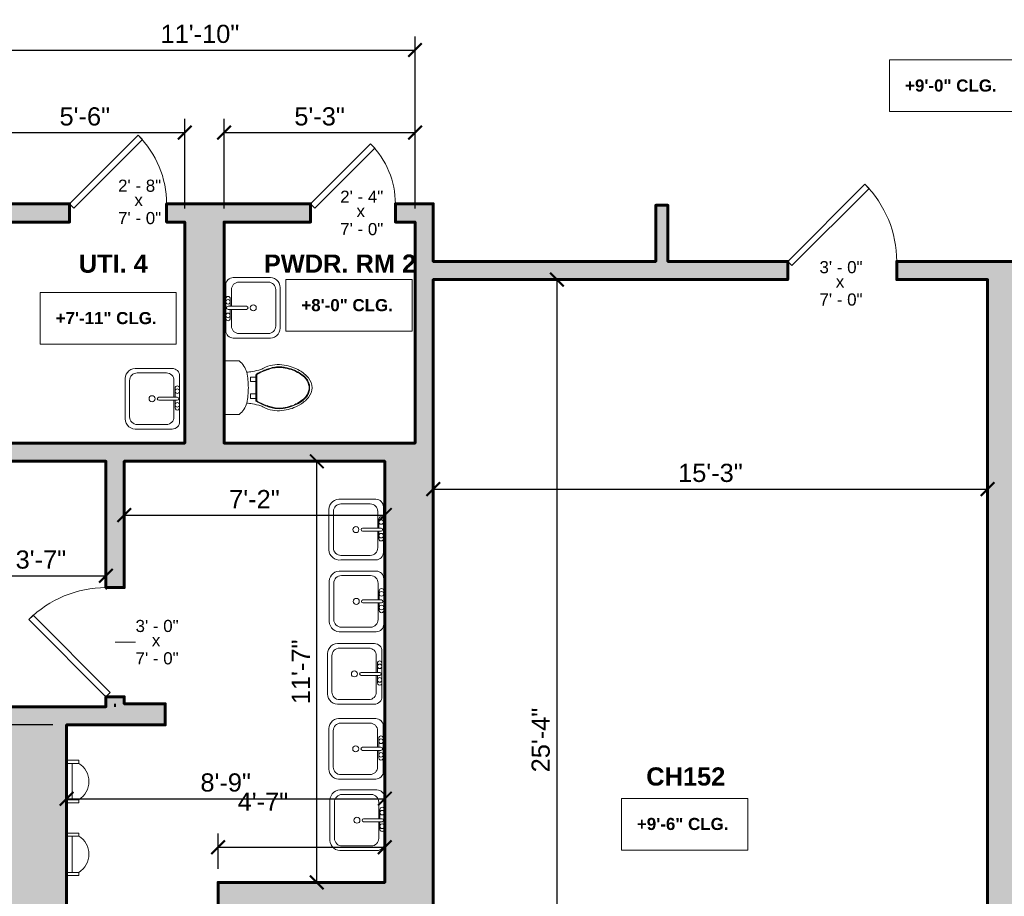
# Model space of a CAD drawing. Header units: inches. Extents: x -2078 to 109126, y -964 to 6385.
# Tile 155 of 256: x 25707 to 26032, y 3966 to 4256. Entities that reach past the tile are written whole.
import ezdxf

# ---------------------------------------------------------------- set-up
doc = ezdxf.new("R2010")
doc.units = ezdxf.units.IN
doc.header["$MEASUREMENT"] = 0
for name, color, linetype, lineweight in [('A-ANNO', 2, 'Continuous', 5), ('A-ANNO-DIMS', 1, 'Continuous', 9), ('A-DOOR', 1, 'Continuous', 18), ('A-FIXT', 150, 'Continuous', 9), ('A-FLOR', 6, 'Continuous', 18), ('A-WALL', 3, 'Continuous', 40)]:
    doc.layers.add(name, color=color, linetype=linetype, lineweight=lineweight)
doc.layers.add('A-HATCH', color=9, linetype='Continuous')
doc.styles.add('Arial_1', font='arial.ttf', dxfattribs={"height": 0.0625})
doc.styles.add('Arial_2', font='arial.ttf', dxfattribs={"height": 3})
doc.styles.add('Arial_B', font='arialbd.ttf', dxfattribs={"height": 4.5})
doc.styles.add('Arial_B_1', font='arialbd.ttf', dxfattribs={"height": 3})
doc.styles.add('JC', font='arial.ttf', dxfattribs={"height": 0.125})
doc.dimstyles.new('JC-DIMS', dxfattribs={"dimtxt": 0.125, "dimasz": 0.09375, "dimexe": 0.09375, "dimexo": 0.09375, "dimgap": 0.046875, "dimtad": 1, "dimdec": 1, "dimzin": 0, "dimdsep": 46, "dimlunit": 4, "dimtxsty": 'JC', "dimblk": 'ARCHTICK', "dimcen": 0.09, "dimclrd": 1, "dimclre": 1, "dimclrt": 256, "dimadec": 0, "dimazin": 0, "dimtfac": 1, "dimtdec": 1, "dimtofl": 0, "dimtmove": 1, "dimatfit": 3, "dimfxl": 1, "dimtolj": 1, "dimtzin": 0, "dimarcsym": 0})

# ---------------------------------------------------------------- blocks, each defined once
blk = doc.blocks.new('JC_DOOR_SINGLE PANEL - SINGLE DOOR-1525218-3RD FL')
at = {"layer": 'A-DOOR', "lineweight": 30}
for p, q in [((-8.04, -24.21), (14.59, -1.59)), ((16, -3), (-6.63, -25.63)), ((14.59, -1.59), (16, -3)), ((-6.63, -25.63), (-8.04, -24.21))]:
    blk.add_line(p, q, dxfattribs=at)
at = {"layer": 'A-DOOR', "lineweight": 9}
blk.add_arc((16, -3), 32, 180, 225, dxfattribs=at)
blk = doc.blocks.new('JC_DOOR_SINGLE PANEL - SINGLE DOOR-1551130-3RD FL')
at = {"layer": 'A-DOOR', "lineweight": 30}
for p, q in [((-7.21, -21.38), (12.59, -1.59)), ((14, -3), (-5.8, -22.8)), ((12.59, -1.59), (14, -3)), ((-5.8, -22.8), (-7.21, -21.38))]:
    blk.add_line(p, q, dxfattribs=at)
at = {"layer": 'A-DOOR', "lineweight": 9}
blk.add_arc((14, -3), 28, 180, 225, dxfattribs=at)
blk = doc.blocks.new('JC_DOOR_SINGLE PANEL - SINGLE DOOR-1525208-3RD FL')
at = {"layer": 'A-DOOR', "lineweight": 30}
for p, q in [((-8.87, -27.04), (16.59, -1.59)), ((18, -3), (-7.46, -28.46)), ((16.59, -1.59), (18, -3)), ((-7.46, -28.46), (-8.87, -27.04))]:
    blk.add_line(p, q, dxfattribs=at)
at = {"layer": 'A-DOOR', "lineweight": 9}
blk.add_arc((18, -3), 36, 180, 225, dxfattribs=at)
blk = doc.blocks.new('JC_VANITY SINK - VANITY SINK-1366814-3RD FL')
at = {"layer": 'A-FIXT'}
for p, q in [((8.12, 7.09), (-6.88, 7.09)), ((3.62, 7.09), (-2.88, 7.09)), ((-9.38, 4.59), (-9.38, -6.91)), ((0.12, 5.22), (-5.38, 5.22)), ((-2.88, 5.59), (0.12, 5.59)), ((0.12, 6.33), (0.12, 0.22)), ((1.12, 6.33), (1.12, 0.22)), ((1.12, 5.59), (3.62, 5.59)), ((6.62, 5.22), (1.12, 5.22)), ((10.62, -6.91), (10.62, 4.59)), ((-7.88, 2.72), (-7.88, -6.91)), ((9.12, -6.91), (9.12, 2.72)), ((-5.38, -9.41), (6.62, -9.41)), ((-6.06, -10.91), (7.3, -10.91))]:
    blk.add_line(p, q, dxfattribs=at)
for centre, radius, start, end in [((-6.88, 4.59), 2.5, 90, 180), ((-2.88, 6.34), 0.75, 90, 270), ((-1.88, 6.34), 0.75, 360, 180), ((0.62, 6.33), 0.5, 360, 180), ((2.62, 6.34), 0.75, 360, 180), ((3.62, 6.34), 0.75, 270, 90), ((8.12, 4.59), 2.5, 360, 90), ((-5.38, 2.72), 2.5, 90, 180), ((-1.88, 6.34), 0.75, 180, 0), ((2.62, 6.34), 0.75, 180, 360), ((6.62, 2.72), 2.5, 0, 90), ((0.62, 0.22), 0.5, 180, 0), ((0.62, -2), 1, 360, 180), ((0.62, -2), 1, 180, 0), ((-5.91, -7.4), 3.51, 171.8503, 267.5498), ((-5.38, -6.91), 2.5, 180, 270), ((6.62, -6.91), 2.5, 270, 0), ((7.15, -7.4), 3.51, 272.4502, 8.1497)]:
    blk.add_arc(centre, radius, start, end, dxfattribs=at)
blk = doc.blocks.new('M_Urinal-Wall-3D - M_Urinal-Wall-3D-1680492-3RD FL')
at = {"layer": 'A-FIXT'}
for p, q in [((-10.29, 22), (-11.29, 22)), ((-11.29, 22), (-11.29, 18)), ((-10.29, 22), (-10.29, 18)), ((-10.29, 19.85), (-10.29, 18)), ((1.71, 19.85), (-10.29, 19.85)), ((2.73, 22), (1.71, 22)), ((1.71, 22), (1.71, 18)), ((1.71, 18), (1.71, 19.85)), ((2.73, 18), (2.73, 22))]:
    blk.add_line(p, q, dxfattribs=at)
blk.add_arc((-4.29, 18.39), 7, 31.0027, 148.9973, dxfattribs=at)
blk = doc.blocks.new('BEST_Toilet-Floor_Mount-KOHLER-Cimarron-K-5310 - Not A Type-See Type Catalog-832360-3RD FL')
at = {"layer": 'A-FIXT'}
for p, q in [((-8.81, -1), (-8.81, -5.97)), ((8.81, -5.97), (8.81, -1)), ((-3.52, -9.7), (-1.99, -9.7)), ((-3.52, -9.7), (-3.52, -11.48)), ((-1.99, -11.48), (-1.99, -9.7)), ((1.99, -9.7), (3.52, -9.7)), ((1.99, -9.7), (1.99, -11.48)), ((3.52, -11.48), (3.52, -9.7)), ((4.25, -11.48), (-4.3, -11.48)), ((4.25, -11.78), (-4.3, -11.78))]:
    blk.add_line(p, q, dxfattribs=at)
for centre, radius, start, end in [((-3.19, -1.64), 7.1, 217.5906, 254.5518), ((3.19, -1.64), 7.1, 285.4482, 322.4094), ((-23.44, -6.86), 18.43, 349.205, 354.9347), ((0.79, 24.01), 33.02, 259.7563, 268.6223), ((-0.79, 24.01), 33.02, 271.3777, 280.2437), ((23.44, -6.86), 18.43, 185.0653, 190.795), ((-51.02, -1.6), 46.51, 345.6648, 349.205), ((-4.3, -11.77), 0.299, 90, 175.6962), ((4.25, -11.77), 0.299, 4.3025, 90), ((51.02, -1.6), 46.51, 190.795, 194.3352), ((3.26, -18.83), 10.9, 157.4214, 190.5786), ((-3.34, -16.09), 3.75, 141.6816, 157.4214), ((-7.65, -12.68), 1.75, 321.6816, 345.6648), ((7.65, -12.68), 1.75, 194.3352, 218.3184), ((3.34, -16.09), 3.75, 22.5786, 38.3184), ((-3.26, -18.83), 10.9, 349.4214, 22.5786), ((6.84, -18.72), 14.45, 188.417, 209.583), ((-6.84, -18.72), 14.45, 330.417, 351.583), ((3.58, -20.57), 10.69, 209.583, 230.417), ((-3.58, -20.57), 10.69, 309.583, 330.417), ((0.06, -24.83), 5.17, 230.417, 269.359), ((-0.06, -24.83), 5.17, 270.641, 309.583)]:
    blk.add_arc(centre, radius, start, end, dxfattribs=at)
for centre, major_axis, ratio, start_param, end_param in [((14.76, -22.69), (-6.72, 21.01), 0.99726, 0.748253, 0.914402), ((-4.29, -11.92), (-0.144, 0), 0.998055, 4.719691, 5.772222), ((4.25, -11.92), (0.144, 0), 0.99807, 0.508647, 1.561187), ((-14.8, -22.7), (5.52, 21.36), 0.996876, 5.312572, 5.478562), ((10.53, -21.15), (-5.73, 16.58), 0.997479, 0.891055, 0.994325), ((-10.58, -21.15), (5.42, 16.69), 0.997344, 5.270344, 5.373801), ((2.53, -19.12), (-5.56, 7.41), 0.998758, 0.685563, 1.075947), ((-2.58, -19.12), (5.48, 7.47), 0.998725, 5.196526, 5.58692), ((10.16, -17.99), (-7.42, 15.32), 0.996871, 1.268614, 1.423842), ((-10.22, -17.99), (7.53, 15.27), 0.997058, 4.86643, 5.021783), ((5.05, -19.56), (-6.32, 9.77), 0.999003, 1.302763, 1.707421), ((-5.1, -19.56), (6.48, 9.66), 0.999368, 4.593631, 4.996279), ((5.41, -19.26), (-8.84, 8.28), 0.998783, 1.463765, 1.511024), ((-5.46, -19.26), (8.86, 8.26), 0.998854, 4.77451, 4.823535)]:
    blk.add_ellipse(centre, major_axis=major_axis, ratio=ratio, start_param=start_param, end_param=end_param, dxfattribs=at)
for points in [[(-4.59, -11.75), (-4.9, -12.29), (-5.45, -13.39), (-5.92, -14.53), (-6.13, -15.11)], [(6.08, -15.1), (5.87, -14.53), (5.4, -13.39), (4.85, -12.29), (4.54, -11.75)], [(-6.13, -15.11), (-6.23, -15.4), (-6.42, -15.97), (-6.59, -16.56), (-6.66, -16.86)], [(6.61, -16.86), (6.54, -16.56), (6.37, -15.97), (6.18, -15.39), (6.08, -15.1)], [(-6.66, -16.86), (-6.81, -17.46), (-6.98, -18.68), (-6.92, -19.92), (-6.82, -20.53)], [(6.78, -20.53), (6.87, -19.92), (6.93, -18.68), (6.76, -17.46), (6.61, -16.86)], [(-6.82, -20.53), (-6.76, -20.97), (-6.59, -21.84), (-6.36, -22.7), (-6.22, -23.13)], [(6.17, -23.13), (6.31, -22.7), (6.54, -21.84), (6.71, -20.97), (6.78, -20.53)], [(-6.22, -23.13), (-5.98, -23.89), (-5.35, -25.36), (-4.43, -26.68), (-3.91, -27.28)], [(3.87, -27.26), (4.39, -26.66), (5.3, -25.35), (5.93, -23.89), (6.17, -23.13)], [(-3.91, -27.28), (-3.84, -27.35), (-3.72, -27.5), (-3.59, -27.64), (-3.52, -27.71)]]:
    blk.add_open_spline(points, degree=3, dxfattribs=at)
for points, knots in [([(-3.51, -27.71), (-3.33, -27.9), (-2.95, -28.25), (-2.07, -28.82), (-0.94, -29.2), (0.37, -29.25), (1.33, -29.05), (2.06, -28.75), (2.57, -28.47), (3.05, -28.12), (3.33, -27.86), (3.47, -27.71)], [0, 0, 0, 0, 0.1, 0.2, 0.4, 0.55, 0.7, 0.775, 0.85, 0.925, 1, 1, 1, 1]), ([(-3.37, -27.58), (-3.2, -27.76), (-2.83, -28.09), (-2.19, -28.5), (-1.5, -28.79), (-0.53, -29.04), (0.73, -29.04), (1.93, -28.63), (2.78, -28.09), (3.15, -27.76), (3.32, -27.58)], [0, 0, 0, 0, 0.1, 0.2, 0.3, 0.4, 0.6, 0.8, 0.9, 1, 1, 1, 1]), ([(3.47, -27.71), (3.53, -27.64), (3.67, -27.49), (3.8, -27.34), (3.87, -27.26)], [-1.50814179, -1.50814179, -1.50814179, -1.50814179, -1.48416303, -1.45965057, -1.45965057, -1.45965057, -1.45965057])]:
    blk.add_open_spline(points, degree=3, knots=knots, dxfattribs=at)
blk = doc.blocks.new('_ArchTick')
at = {"color": 0, "linetype": 'ByBlock', "const_width": 0.15}
blk.add_lwpolyline([(-0.5, -0.5), (0.5, 0.5)], dxfattribs=at)
blk = doc.blocks.new('*D819')
at = {"layer": 'A-ANNO-DIMS', "color": 1, "lineweight": -2, "transparency": 16777216}
for p, q in [((25843.33, 4102.01), (25843.33, 4096.36)), ((26026.32, 4102.01), (26026.32, 4096.36)), ((25843.33, 4100.86), (26026.32, 4100.86))]:
    blk.add_line(p, q, dxfattribs=at)
at = {"layer": 'Defpoints', "color": 0, "transparency": 16777216}
for p in [(25843.33, 4106.51), (26026.32, 4106.51), (26026.32, 4100.86)]:
    blk.add_point(p, dxfattribs=at)
at = {"layer": 'A-ANNO-DIMS', "color": 1, "lineweight": -2, "transparency": 16777216, "xscale": 4.5, "yscale": 4.5, "zscale": 4.5, "rotation": 180}
blk.add_blockref('_ArchTick', (25843.33, 4100.86), dxfattribs=at)
at = {"layer": 'A-ANNO-DIMS', "color": 1, "lineweight": -2, "transparency": 16777216, "xscale": 4.5, "yscale": 4.5, "zscale": 4.5}
blk.add_blockref('_ArchTick', (26026.32, 4100.86), dxfattribs=at)
at = {"layer": 'A-ANNO-DIMS', "transparency": 16777216, "insert": (25934.82, 4106.17), "char_height": 6, "width": 0.4874, "attachment_point": 5, "style": 'JC'}
blk.add_mtext('\\A1;15\'-3"', dxfattribs=at)
blk = doc.blocks.new('*D825')
at = {"layer": 'A-ANNO-DIMS', "color": 1, "lineweight": -2, "transparency": 16777216}
for p, q in [((25741.33, 4093.45), (25741.33, 4087.79)), ((25741.33, 4092.29), (25827.33, 4092.29)), ((25827.33, 4093.45), (25827.33, 4087.79))]:
    blk.add_line(p, q, dxfattribs=at)
at = {"layer": 'Defpoints', "color": 0, "transparency": 16777216}
for p in [(25741.33, 4097.95), (25827.33, 4097.95), (25827.33, 4092.29)]:
    blk.add_point(p, dxfattribs=at)
at = {"layer": 'A-ANNO-DIMS', "color": 1, "lineweight": -2, "transparency": 16777216, "xscale": 4.5, "yscale": 4.5, "zscale": 4.5, "rotation": 180}
blk.add_blockref('_ArchTick', (25741.33, 4092.29), dxfattribs=at)
at = {"layer": 'A-ANNO-DIMS', "color": 1, "lineweight": -2, "transparency": 16777216, "xscale": 4.5, "yscale": 4.5, "zscale": 4.5}
blk.add_blockref('_ArchTick', (25827.33, 4092.29), dxfattribs=at)
at = {"layer": 'A-ANNO-DIMS', "transparency": 16777216, "insert": (25784.33, 4097.55), "char_height": 6, "width": 0.4008, "attachment_point": 5, "style": 'JC'}
blk.add_mtext('\\A1;7\'-2"', dxfattribs=at)
blk = doc.blocks.new('*D827')
at = {"layer": 'A-ANNO-DIMS', "color": 1, "lineweight": -2, "transparency": 16777216}
for p, q in [((25722.33, 3999.81), (25722.33, 3994.15)), ((25722.33, 3998.65), (25827.33, 3998.65)), ((25827.33, 3999.81), (25827.33, 3994.15))]:
    blk.add_line(p, q, dxfattribs=at)
at = {"layer": 'Defpoints', "color": 0, "transparency": 16777216}
for p in [(25722.33, 4004.31), (25827.33, 4004.31), (25827.33, 3998.65)]:
    blk.add_point(p, dxfattribs=at)
at = {"layer": 'A-ANNO-DIMS', "color": 1, "lineweight": -2, "transparency": 16777216, "xscale": 4.5, "yscale": 4.5, "zscale": 4.5, "rotation": 180}
blk.add_blockref('_ArchTick', (25722.33, 3998.65), dxfattribs=at)
at = {"layer": 'A-ANNO-DIMS', "color": 1, "lineweight": -2, "transparency": 16777216, "xscale": 4.5, "yscale": 4.5, "zscale": 4.5}
blk.add_blockref('_ArchTick', (25827.33, 3998.65), dxfattribs=at)
at = {"layer": 'A-ANNO-DIMS', "transparency": 16777216, "insert": (25774.83, 4003.97), "char_height": 6, "width": 0.4008, "attachment_point": 5, "style": 'JC'}
blk.add_mtext('\\A1;8\'-9"', dxfattribs=at)
blk = doc.blocks.new('*D709')
at = {"layer": 'A-ANNO-DIMS', "color": 1, "lineweight": -2, "transparency": 16777216}
for p, q in [((25885.3, 4170.02), (25879.64, 4170.02)), ((25884.14, 4170.02), (25884.14, 3866.02)), ((25885.3, 3866.02), (25879.64, 3866.02))]:
    blk.add_line(p, q, dxfattribs=at)
at = {"layer": 'Defpoints', "color": 0, "transparency": 16777216}
for p in [(25889.8, 4170.02), (25884.14, 3866.02), (25889.8, 3866.02)]:
    blk.add_point(p, dxfattribs=at)
at = {"layer": 'A-ANNO-DIMS', "color": 1, "lineweight": -2, "transparency": 16777216, "xscale": 4.5, "yscale": 4.5, "zscale": 4.5}
for p, rotation in [((25884.14, 4170.02), 90), ((25884.14, 3866.02), 270)]:
    blk.add_blockref('_ArchTick', p, dxfattribs=dict(at, rotation=rotation))
at = {"layer": 'A-ANNO-DIMS', "transparency": 16777216, "insert": (25878.82, 4018.02), "char_height": 6, "width": 0.4874, "attachment_point": 5, "rotation": 90, "style": 'JC'}
blk.add_mtext('\\A1;25\'-4"', dxfattribs=at)
blk = doc.blocks.new('*D713')
at = {"layer": 'A-ANNO-DIMS', "color": 1, "lineweight": -2, "transparency": 16777216}
for p, q in [((25803.74, 4110.02), (25809.4, 4110.02)), ((25804.9, 3971.02), (25804.9, 4110.02)), ((25803.74, 3971.02), (25809.4, 3971.02))]:
    blk.add_line(p, q, dxfattribs=at)
at = {"layer": 'Defpoints', "color": 0, "transparency": 16777216}
for p in [(25799.24, 4110.02), (25804.9, 4110.02), (25799.24, 3971.02)]:
    blk.add_point(p, dxfattribs=at)
at = {"layer": 'A-ANNO-DIMS', "color": 1, "lineweight": -2, "transparency": 16777216, "xscale": 4.5, "yscale": 4.5, "zscale": 4.5}
for p, rotation in [((25804.9, 4110.02), 90), ((25804.9, 3971.02), 270)]:
    blk.add_blockref('_ArchTick', p, dxfattribs=dict(at, rotation=rotation))
at = {"layer": 'A-ANNO-DIMS', "transparency": 16777216, "insert": (25799.64, 4040.52), "char_height": 6, "width": 0.4874, "attachment_point": 5, "rotation": 90, "style": 'JC'}
blk.add_mtext('\\A1;11\'-7"', dxfattribs=at)
blk = doc.blocks.new('*D717')
at = {"layer": 'A-ANNO-DIMS', "color": 1, "lineweight": -2, "transparency": 16777216}
for p, q in [((25774.33, 4193.52), (25774.33, 4223.04)), ((25837.33, 4193.52), (25837.33, 4223.04)), ((25774.33, 4218.54), (25837.33, 4218.54))]:
    blk.add_line(p, q, dxfattribs=at)
at = {"layer": 'Defpoints', "color": 0, "transparency": 16777216}
for p in [(25837.33, 4218.54), (25774.33, 4189.02), (25837.33, 4189.02)]:
    blk.add_point(p, dxfattribs=at)
at = {"layer": 'A-ANNO-DIMS', "color": 1, "lineweight": -2, "transparency": 16777216, "xscale": 4.5, "yscale": 4.5, "zscale": 4.5, "rotation": 180}
blk.add_blockref('_ArchTick', (25774.33, 4218.54), dxfattribs=at)
at = {"layer": 'A-ANNO-DIMS', "color": 1, "lineweight": -2, "transparency": 16777216, "xscale": 4.5, "yscale": 4.5, "zscale": 4.5}
blk.add_blockref('_ArchTick', (25837.33, 4218.54), dxfattribs=at)
at = {"layer": 'A-ANNO-DIMS', "transparency": 16777216, "insert": (25805.83, 4223.85), "char_height": 6, "width": 0.4008, "attachment_point": 5, "style": 'JC'}
blk.add_mtext('\\A1;5\'-3"', dxfattribs=at)
blk = doc.blocks.new('*D719')
at = {"layer": 'A-ANNO-DIMS', "color": 1, "lineweight": -2, "transparency": 16777216}
for p, q in [((25695.33, 4193.52), (25695.33, 4223.04)), ((25761.33, 4193.52), (25761.33, 4223.04)), ((25695.33, 4218.54), (25761.33, 4218.54))]:
    blk.add_line(p, q, dxfattribs=at)
at = {"layer": 'Defpoints', "color": 0, "transparency": 16777216}
for p in [(25761.33, 4218.54), (25695.33, 4189.02), (25761.33, 4189.02)]:
    blk.add_point(p, dxfattribs=at)
at = {"layer": 'A-ANNO-DIMS', "color": 1, "lineweight": -2, "transparency": 16777216, "xscale": 4.5, "yscale": 4.5, "zscale": 4.5, "rotation": 180}
blk.add_blockref('_ArchTick', (25695.33, 4218.54), dxfattribs=at)
at = {"layer": 'A-ANNO-DIMS', "color": 1, "lineweight": -2, "transparency": 16777216, "xscale": 4.5, "yscale": 4.5, "zscale": 4.5}
blk.add_blockref('_ArchTick', (25761.33, 4218.54), dxfattribs=at)
at = {"layer": 'A-ANNO-DIMS', "transparency": 16777216, "insert": (25728.33, 4223.85), "char_height": 6, "width": 0.4008, "attachment_point": 5, "style": 'JC'}
blk.add_mtext('\\A1;5\'-6"', dxfattribs=at)
blk = doc.blocks.new('*D721')
at = {"layer": 'A-ANNO-DIMS', "color": 1, "lineweight": -2, "transparency": 16777216}
for p, q in [((25695.33, 4193.52), (25695.33, 4250.28)), ((25837.33, 4193.52), (25837.33, 4250.28)), ((25695.33, 4245.78), (25837.33, 4245.78))]:
    blk.add_line(p, q, dxfattribs=at)
at = {"layer": 'Defpoints', "color": 0, "transparency": 16777216}
for p in [(25837.33, 4245.78), (25695.33, 4189.02), (25837.33, 4189.02)]:
    blk.add_point(p, dxfattribs=at)
at = {"layer": 'A-ANNO-DIMS', "color": 1, "lineweight": -2, "transparency": 16777216, "xscale": 4.5, "yscale": 4.5, "zscale": 4.5, "rotation": 180}
blk.add_blockref('_ArchTick', (25695.33, 4245.78), dxfattribs=at)
at = {"layer": 'A-ANNO-DIMS', "color": 1, "lineweight": -2, "transparency": 16777216, "xscale": 4.5, "yscale": 4.5, "zscale": 4.5}
blk.add_blockref('_ArchTick', (25837.33, 4245.78), dxfattribs=at)
at = {"layer": 'A-ANNO-DIMS', "transparency": 16777216, "insert": (25766.33, 4251.09), "char_height": 6, "width": 0.5739, "attachment_point": 5, "style": 'JC'}
blk.add_mtext('\\A1;11\'-10"', dxfattribs=at)
blk = doc.blocks.new('*D723')
at = {"layer": 'A-ANNO-DIMS', "color": 1, "lineweight": -2, "transparency": 16777216}
for p, q in [((25692.33, 4071.52), (25692.33, 4076.75)), ((25692.33, 4072.25), (25735.33, 4072.25)), ((25735.33, 4073.4), (25735.33, 4067.75))]:
    blk.add_line(p, q, dxfattribs=at)
at = {"layer": 'Defpoints', "color": 0, "transparency": 16777216}
for p in [(25735.33, 4077.9), (25735.33, 4072.25), (25692.33, 4067.02)]:
    blk.add_point(p, dxfattribs=at)
at = {"layer": 'A-ANNO-DIMS', "color": 1, "lineweight": -2, "transparency": 16777216, "xscale": 4.5, "yscale": 4.5, "zscale": 4.5, "rotation": 180}
blk.add_blockref('_ArchTick', (25692.33, 4072.25), dxfattribs=at)
at = {"layer": 'A-ANNO-DIMS', "color": 1, "lineweight": -2, "transparency": 16777216, "xscale": 4.5, "yscale": 4.5, "zscale": 4.5}
blk.add_blockref('_ArchTick', (25735.33, 4072.25), dxfattribs=at)
at = {"layer": 'A-ANNO-DIMS', "transparency": 16777216, "insert": (25713.83, 4077.56), "char_height": 6, "width": 0.4008, "attachment_point": 5, "style": 'JC'}
blk.add_mtext('\\A1;3\'-7"', dxfattribs=at)
blk = doc.blocks.new('*D727')
at = {"layer": 'A-ANNO-DIMS', "color": 1, "lineweight": -2, "transparency": 16777216}
for p, q in [((25717.83, 4023.02), (25657.94, 4023.02)), ((25662.44, 3866.02), (25662.44, 4023.02)), ((25717.83, 3866.02), (25657.94, 3866.02))]:
    blk.add_line(p, q, dxfattribs=at)
at = {"layer": 'Defpoints', "color": 0, "transparency": 16777216}
for p in [(25662.44, 4023.02), (25722.33, 4023.02), (25722.33, 3866.02)]:
    blk.add_point(p, dxfattribs=at)
at = {"layer": 'A-ANNO-DIMS', "color": 1, "lineweight": -2, "transparency": 16777216, "xscale": 4.5, "yscale": 4.5, "zscale": 4.5}
for p, rotation in [((25662.44, 4023.02), 90), ((25662.44, 3866.02), 270)]:
    blk.add_blockref('_ArchTick', p, dxfattribs=dict(at, rotation=rotation))
at = {"layer": 'A-ANNO-DIMS', "transparency": 16777216, "insert": (25657.13, 3944.52), "char_height": 6, "width": 0.4874, "attachment_point": 5, "rotation": 90, "style": 'JC'}
blk.add_mtext('\\A1;13\'-1"', dxfattribs=at)
blk = doc.blocks.new('*D847')
at = {"layer": 'A-ANNO-DIMS', "color": 1, "lineweight": -2, "transparency": 16777216}
for p, q in [((27133.76, 4411.52), (27133.76, 3338.45)), ((25168.76, 3666.42), (25168.76, 3338.45)), ((25168.76, 3342.95), (27133.76, 3342.95))]:
    blk.add_line(p, q, dxfattribs=at)
at = {"layer": 'Defpoints', "color": 0, "transparency": 16777216}
for p in [(27133.76, 4416.02), (25168.76, 3670.92), (27133.76, 3342.95)]:
    blk.add_point(p, dxfattribs=at)
at = {"layer": 'A-ANNO-DIMS', "color": 1, "lineweight": -2, "transparency": 16777216, "xscale": 4.5, "yscale": 4.5, "zscale": 4.5, "rotation": 180}
blk.add_blockref('_ArchTick', (25168.76, 3342.95), dxfattribs=at)
at = {"layer": 'A-ANNO-DIMS', "color": 1, "lineweight": -2, "transparency": 16777216, "xscale": 4.5, "yscale": 4.5, "zscale": 4.5}
blk.add_blockref('_ArchTick', (27133.76, 3342.95), dxfattribs=at)
at = {"layer": 'A-ANNO-DIMS', "transparency": 16777216, "insert": (26151.26, 3348.27), "char_height": 6, "width": 0.5739, "attachment_point": 5, "style": 'JC'}
blk.add_mtext('\\A1;163\'-9"', dxfattribs=at)
blk = doc.blocks.new('JC- existing door Tag_quad - JC- existing door Tag_quad-839775-3RD FL')
at = {"layer": 'A-ANNO', "insert": (-0.0234, 0.0378), "char_height": 0.0625, "width": 0.0505, "attachment_point": 1, "style": 'Arial_1', "bg_fill": 2}
blk.add_mtext('x', dxfattribs=at)
blk = doc.blocks.new('*D789')
at = {"layer": 'A-ANNO-DIMS', "color": 1, "lineweight": -2, "transparency": 16777216}
for p, q in [((25772.33, 3975.52), (25772.33, 3987.15)), ((25772.33, 3982.65), (25827.33, 3982.65)), ((25827.33, 3983.81), (25827.33, 3978.15))]:
    blk.add_line(p, q, dxfattribs=at)
at = {"layer": 'Defpoints', "color": 0, "transparency": 16777216}
for p in [(25827.33, 3988.31), (25827.33, 3982.65), (25772.33, 3971.02)]:
    blk.add_point(p, dxfattribs=at)
at = {"layer": 'A-ANNO-DIMS', "color": 1, "lineweight": -2, "transparency": 16777216, "xscale": 4.5, "yscale": 4.5, "zscale": 4.5, "rotation": 180}
blk.add_blockref('_ArchTick', (25772.33, 3982.65), dxfattribs=at)
at = {"layer": 'A-ANNO-DIMS', "color": 1, "lineweight": -2, "transparency": 16777216, "xscale": 4.5, "yscale": 4.5, "zscale": 4.5}
blk.add_blockref('_ArchTick', (25827.33, 3982.65), dxfattribs=at)
at = {"layer": 'A-ANNO-DIMS', "transparency": 16777216, "insert": (25778.78, 4000.69), "char_height": 6, "width": 0.4008, "attachment_point": 1, "line_spacing_factor": 0.941778, "style": 'JC'}
blk.add_mtext('\\A1;4\'-7"', dxfattribs=at)

msp = doc.modelspace()

# ---------------------------------------------------------------- hatches: boundary and pattern name
at = {"layer": 'A-HATCH'}
h = msp.add_hatch(color=256, dxfattribs=at)
h.dxf.hatch_style = 1
h.paths.add_polyline_path([(26037.316, 4170.021), (26065.816, 4170.021), (26065.816, 4176.021), (25996.316, 4176.021), (25996.316, 4170.021), (26026.316, 4170.021), (26026.316, 3866.021), (26024.316, 3866.021), (26024.316, 3856.021), (26026.316, 3856.021), (26026.316, 3672.362), (26037.316, 3672.362), (26037.316, 3708.021), (26037.816, 3708.021), (26037.816, 3718.021), (26037.316, 3718.021)])

# ---------------------------------------------------------------- linework, layer by layer
at = {"layer": 'A-ANNO'}
msp.add_line((25738.325, 4050.331), (25745.077, 4050.331), dxfattribs=at)
at = {"layer": 'A-ANNO', "flags": 128}
for points in [[(25993.953, 4242.522), (26035.689, 4242.522), (26035.689, 4225.453), (25993.953, 4225.453)], [(25794.679, 4170.031), (25836.415, 4170.031), (25836.415, 4152.963), (25794.679, 4152.963)], [(25713.587, 4165.757), (25758.498, 4165.757), (25758.498, 4148.688), (25713.587, 4148.688)], [(25905.439, 3998.769), (25947.175, 3998.769), (25947.175, 3981.7), (25905.439, 3981.7)]]:
    msp.add_lwpolyline(points, close=True, dxfattribs=at)
at = {"layer": 'A-FLOR', "color": 7}
for p, q in [((25723.325, 4194.331), (25724.016, 4194.331)), ((25802.825, 4194.331), (25803.516, 4194.331))]:
    msp.add_line(p, q, dxfattribs=at)
at = {"layer": 'A-WALL'}
msp.add_line((25738.325, 4029.021), (25738.325, 4030.021), dxfattribs=at)
at = {"layer": 'A-WALL', "lineweight": 60}
for points in [[(25695.325, 4189.021), (25723.325, 4189.021), (25723.325, 4195.021), (25687.325, 4195.021)], [(26265.316, 3718.021), (26037.816, 3718.021), (26037.316, 3718.021), (26037.316, 4170.021), (26065.816, 4170.021), (26065.816, 4176.021), (25996.316, 4176.021), (25996.316, 4170.021), (26026.316, 4170.021), (26026.316, 3866.021), (26024.316, 3866.021)], [(25692.325, 4029.021), (25735.325, 4029.021), (25735.325, 4032.331), (25741.325, 4032.331), (25741.325, 4030.021), (25754.872, 4030.021), (25754.872, 4023.021), (25722.325, 4023.021), (25722.325, 3866.021), (25713.821, 3866.021), (25713.821, 3856.021), (25713.325, 3856.021), (25713.325, 3671.157), (25701.325, 3671.157)]]:
    msp.add_lwpolyline(points, dxfattribs=at)

# ---------------------------------------------------------------- block references
at = {"layer": 'A-DOOR'}
for name, p, rotation in [('JC_DOOR_SINGLE PANEL - SINGLE DOOR-1525218-3RD FL', (25739.325, 4192.021), 180), ('JC_DOOR_SINGLE PANEL - SINGLE DOOR-1551130-3RD FL', (25816.825, 4192.021), 180), ('JC_DOOR_SINGLE PANEL - SINGLE DOOR-1525208-3RD FL', (25978.316, 4173.021), 180), ('JC_DOOR_SINGLE PANEL - SINGLE DOOR-1525208-3RD FL', (25738.325, 4050.331), 269.9999999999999)]:
    msp.add_blockref(name, p, dxfattribs=dict(at, rotation=rotation))
at = {"layer": 'A-FIXT'}
for name, p, rotation in [('JC_VANITY SINK - VANITY SINK-1366814-3RD FL', (25781.942, 4160.071), 89.99999998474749), ('JC_VANITY SINK - VANITY SINK-1366814-3RD FL', (25752.541, 4131.301), 269.9999999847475), ('BEST_Toilet-Floor_Mount-KOHLER-Cimarron-K-5310 - Not A Type-See Type Catalog-832360-3RD FL', (25773.325, 4134.331), 89.9999999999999), ('JC_VANITY SINK - VANITY SINK-1366814-3RD FL', (25819.795, 4088.096), 269.9999999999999), ('JC_VANITY SINK - VANITY SINK-1366814-3RD FL', (25819.914, 4064.4), 269.9999999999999), ('JC_VANITY SINK - VANITY SINK-1366814-3RD FL', (25819.323, 4040.482), 269.9999999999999), ('JC_VANITY SINK - VANITY SINK-1366814-3RD FL', (25819.751, 4015.731), 269.9999999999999), ('M_Urinal-Wall-3D - M_Urinal-Wall-3D-1680492-3RD FL', (25704.325, 4000.037), 269.9999999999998), ('JC_VANITY SINK - VANITY SINK-1366814-3RD FL', (25820.144, 3992.174), 269.9999999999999), ('M_Urinal-Wall-3D - M_Urinal-Wall-3D-1680492-3RD FL', (25704.325, 3976.037), 269.9999999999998)]:
    msp.add_blockref(name, p, dxfattribs=dict(at, rotation=rotation))

# ---------------------------------------------------------------- texts
at = {"layer": 'A-ANNO', "attachment_point": 1}
for s, insert, char_height, width, style in [('+9\'-0" CLG.', (25999.073, 4236.068), 4, 37.976, 'Arial_B_1'), ('2\' - 8"', (25739.313, 4203.007), 4, 17.978, 'Arial_2'), ('2\' - 4"', (25812.618, 4199.367), 4, 17.978, 'Arial_2'), ('7\' - 0"', (25739.313, 4192.325), 4, 17.978, 'Arial_2'), ('7\' - 0"', (25812.618, 4188.686), 4, 17.978, 'Arial_2'), ('UTI. 4', (25726.335, 4178.286), 6, 27.876, 'Arial_B'), ('PWDR. RM 2', (25787.425, 4178.286), 6, 61.61, 'Arial_B'), ('3\' - 0"', (25970.807, 4176.116), 4, 17.978, 'Arial_2'), ('+8\'-0" CLG.', (25799.799, 4163.578), 4, 37.976, 'Arial_B_1'), ('7\' - 0"', (25970.807, 4165.435), 4, 17.978, 'Arial_2'), ('+7\'-11" CLG.', (25718.707, 4159.303), 4, 41.814, 'Arial_B_1'), ('3\' - 0"', (25745.077, 4057.677), 4, 17.978, 'Arial_2'), ('7\' - 0"', (25745.077, 4046.995), 4, 17.978, 'Arial_2'), ('CH152', (25913.637, 4008.988), 6, 75.346, 'Arial_B'), ('+9\'-6" CLG.', (25910.559, 3992.315), 4, 37.976, 'Arial_B_1')]:
    msp.add_mtext(s, dxfattribs=dict(at, insert=insert, char_height=char_height, width=width, style=style))

# ---------------------------------------------------------------- dimensions: what is measured, and where the dimension line sits
at = {"layer": 'A-ANNO-DIMS'}
for base, p1, p2, picture, middle in [((27133.759, 3342.954), (25168.759, 3670.92), (27133.759, 4416.021), '*D847', (26151.259, 3348.27)), ((25837.325, 4245.776), (25695.325, 4189.021), (25837.325, 4189.021), '*D721', (25766.325, 4251.089)), ((25761.325, 4218.536), (25695.325, 4189.021), (25761.325, 4189.021), '*D719', (25728.325, 4223.85)), ((25837.325, 4218.536), (25774.325, 4189.021), (25837.325, 4189.021), '*D717', (25805.825, 4223.852)), ((26026.316, 4100.858), (25843.325, 4106.514), (26026.316, 4106.514), '*D819', (25934.821, 4106.173)), ((25827.325, 4092.293), (25741.325, 4097.949), (25827.325, 4097.949), '*D825', (25784.325, 4097.555)), ((25735.325, 4072.247), (25692.325, 4067.021), (25735.325, 4077.904), '*D723', (25713.825, 4077.563)), ((25827.325, 3998.653), (25722.325, 4004.31), (25827.325, 4004.31), '*D827', (25774.825, 4003.966))]:
    dim = msp.add_linear_dim(base=base, p1=p1, p2=p2, dimstyle='JC-DIMS', dxfattribs=at)
    dim.commit()
    dim.dimension.update_dxf_attribs({"geometry": picture, "text_midpoint": middle})
for base, p1, p2, picture, middle in [((25884.138, 3866.021), (25889.795, 4170.021), (25889.795, 3866.021), '*D709', (25878.825, 4018.021)), ((25804.897, 4110.021), (25799.241, 3971.021), (25799.241, 4110.021), '*D713', (25799.635, 4040.521)), ((25662.444, 4023.021), (25722.325, 3866.021), (25722.325, 4023.021), '*D727', (25657.128, 3944.521))]:
    dim = msp.add_linear_dim(base=base, p1=p1, p2=p2, angle=90, dimstyle='JC-DIMS', dxfattribs=at)
    dim.commit()
    dim.dimension.update_dxf_attribs({"geometry": picture, "text_midpoint": middle})
dim = msp.add_linear_dim(base=(25827.325, 3982.653), p1=(25772.325, 3971.021), p2=(25827.325, 3988.31), dimstyle='JC-DIMS', dxfattribs=at)
dim.commit()
dim.dimension.update_dxf_attribs({"geometry": '*D789', "text_midpoint": (25786.875, 3990.442), "dimtype": 160})

# ---------------------------------------------------------------- next in the draw order: block references
at = {"layer": 'A-ANNO', "xscale": 64, "yscale": 64, "zscale": 64}
for p in [(25746.198, 4195.869), (25819.503, 4192.23), (25977.693, 4168.979), (25751.962, 4050.54)]:
    msp.add_blockref('JC- existing door Tag_quad - JC- existing door Tag_quad-839775-3RD FL', p, dxfattribs=at)

# ---------------------------------------------------------------- next in the draw order: hatches: boundary and pattern name
at = {"layer": 'A-HATCH'}
h = msp.add_hatch(color=256, dxfattribs=at)
h.dxf.hatch_style = 1
h.paths.add_polyline_path([(25843.325, 4170.021), (25960.316, 4170.021), (25960.316, 4176.021), (25920.77, 4176.021), (25920.77, 4194.548), (25916.77, 4194.548), (25916.77, 4176.021), (25843.325, 4176.021), (25843.325, 4195.021), (25830.825, 4195.021), (25830.825, 4189.021), (25837.325, 4189.021), (25837.325, 4116.021), (25774.325, 4116.021), (25774.325, 4189.021), (25802.825, 4189.021), (25802.825, 4195.021), (25755.325, 4195.021), (25755.325, 4189.021), (25761.325, 4189.021), (25761.325, 4116.021), (25695.325, 4116.021), (25695.325, 4189.021), (25723.325, 4189.021), (25723.325, 4195.021), (25687.325, 4195.021), (25687.325, 4110.021), (25735.325, 4110.021), (25735.325, 4068.331), (25741.325, 4068.331), (25741.325, 4110.021), (25827.325, 4110.021), (25827.325, 3971.021), (25772.325, 3971.021), (25772.325, 3961.021), (25779.825, 3961.021), (25779.825, 3959.197), (25780.825, 3959.197), (25780.825, 3961.021), (25827.325, 3961.021), (25827.325, 3932.063), (25780.825, 3932.063), (25780.825, 3935.197), (25779.825, 3935.197), (25779.825, 3925.251), (25780.825, 3925.251), (25780.825, 3931.063), (25827.325, 3931.063), (25827.325, 3896.063), (25780.825, 3896.063), (25780.825, 3901.251), (25779.825, 3901.251), (25779.825, 3893.876), (25780.825, 3893.876), (25780.825, 3895.063), (25827.325, 3895.063), (25827.325, 3866.021), (25843.325, 3866.021)])
h.paths.add_polyline_path([(25722.325, 4023.021), (25754.872, 4023.021), (25754.872, 4030.021), (25741.325, 4030.021), (25741.325, 4032.331), (25735.325, 4032.331), (25735.325, 4029.021), (25692.325, 4029.021), (25692.325, 4067.021), (25686.325, 4067.021), (25686.325, 3965.831), (25701.325, 3965.831), (25701.325, 3717.513), (25701.542, 3717.513), (25701.542, 3707.513), (25701.325, 3707.513), (25701.325, 3671.157), (25713.325, 3671.157), (25713.325, 3856.021), (25713.821, 3856.021), (25713.821, 3866.021), (25722.325, 3866.021)])

# ---------------------------------------------------------------- next in the draw order: linework, layer by layer
at = {"layer": 'A-WALL', "lineweight": 60}
for points in [[(25827.325, 3866.021), (25843.325, 3866.021), (25843.325, 4170.021), (25960.316, 4170.021), (25960.316, 4176.021), (25920.77, 4176.021), (25920.77, 4194.548), (25916.77, 4194.548), (25916.77, 4176.021), (25843.325, 4176.021), (25843.325, 4195.021), (25830.825, 4195.021), (25830.825, 4189.021), (25837.325, 4189.021), (25837.325, 4116.021), (25774.325, 4116.021), (25774.325, 4189.021), (25802.825, 4189.021), (25802.825, 4195.021), (25755.325, 4195.021), (25755.325, 4189.021), (25761.325, 4189.021), (25761.325, 4116.021), (25695.325, 4116.021)], [(25687.325, 4110.021), (25735.325, 4110.021), (25735.325, 4068.331), (25741.325, 4068.331), (25741.325, 4110.021), (25827.325, 4110.021), (25827.325, 3971.021), (25772.325, 3971.021), (25772.325, 3961.021)]]:
    msp.add_lwpolyline(points, dxfattribs=at)

doc.saveas('drawing.dxf')
